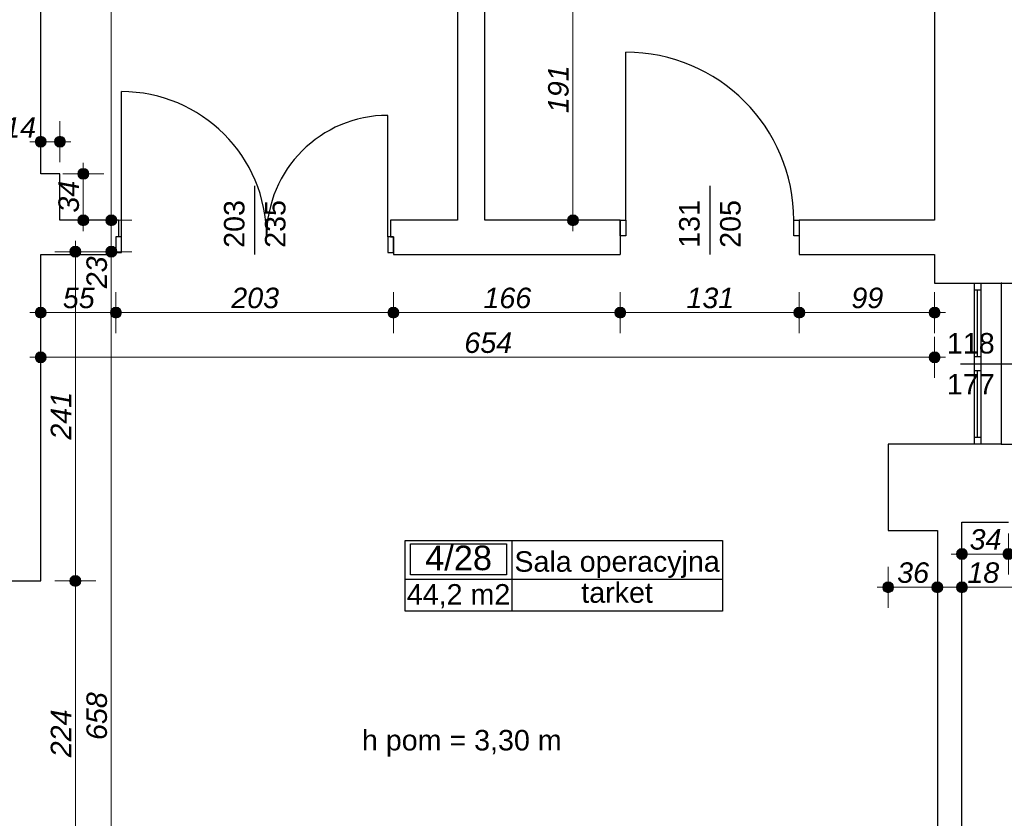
# Model space of a CAD drawing. Header units: millimetres. Extents: x -170998 to -45998, y 10557 to 52557.
# Tile 33 of 92: x -125512 to -118308, y 22062 to 27908. Entities that reach past the tile are written whole.
import ezdxf
from ezdxf.enums import TextEntityAlignment as Align

# ---------------------------------------------------------------- set-up
doc = ezdxf.new("R2010")
doc.units = ezdxf.units.MM
doc.header["$MEASUREMENT"] = 0
for name, color, linetype in [('Drzwi', 7, 'Continuous'), ('Obiekt', 7, 'Continuous'), ('Okno', 7, 'Continuous'), ('Strefa', 7, 'Continuous'), ('Słup', 7, 'Continuous'), ('Tekst', 7, 'Continuous'), ('Wymiary', 7, 'Continuous'), ('Ściana', 7, 'Continuous')]:
    doc.layers.add(name, color=color, linetype=linetype)
doc.styles.add('Arial', font='txt')
doc.styles.add('Times new roman', font='txt')
doc.dimstyles.new('GENERATED_STYLE__1', dxfattribs={"dimtxt": 150, "dimasz": 152, "dimexe": 0.18, "dimexo": 0, "dimgap": 0.09, "dimtad": 1, "dimtih": 1, "dimtoh": 1, "dimlfac": 0.1, "dimzin": 0, "dimdsep": 46, "dimtxsty": 'Arial', "dimblk": 'ARROWHEAD_11', "dimblk1": 'ARROWHEAD_11', "dimblk2": 'ARROWHEAD_11', "dimcen": 0.09, "dimclrd": 114, "dimclre": 114, "dimclrt": 114, "dimazin": 0, "dimtfac": 1, "dimtdec": 4, "dimtmove": 0, "dimatfit": 3, "dimfxl": 1, "dimtolj": 1, "dimtzin": 0, "dimarcsym": 0})
doc.dimstyles.new('GENERATED_STYLE__2', dxfattribs={"dimtxt": 150, "dimasz": 152, "dimexe": 0.18, "dimexo": 0, "dimgap": 0.09, "dimtad": 1, "dimlfac": 0.1, "dimzin": 0, "dimdsep": 46, "dimtxsty": 'Arial', "dimblk": 'ARROWHEAD_11', "dimblk1": 'ARROWHEAD_11', "dimblk2": 'ARROWHEAD_11', "dimcen": 0.09, "dimclrd": 114, "dimclre": 114, "dimclrt": 114, "dimazin": 0, "dimtfac": 1, "dimtdec": 4, "dimtmove": 0, "dimatfit": 3, "dimfxl": 1, "dimtolj": 1, "dimtzin": 0, "dimarcsym": 0})

# ---------------------------------------------------------------- blocks, each defined once
blk = doc.blocks.new('Sala operacyjna_4_28_28', base_point=(-121911.5, 23813.1))
at = {"layer": 'Strefa'}
for p, q in [((-122690.6, 24096), (-120370.7, 24096)), ((-122690.6, 23577.4), (-122690.6, 24096)), ((-122651.6, 24070.1), (-121950.5, 24070.1)), ((-122651.6, 23843.8), (-122651.6, 24070.1)), ((-121950.5, 24070.1), (-121950.5, 23843.8)), ((-121911.5, 24096), (-121911.5, 23577.4)), ((-120370.7, 24096), (-120370.7, 23577.4)), ((-122690.6, 23813.1), (-120370.7, 23813.1)), ((-121950.5, 23843.8), (-122651.6, 23843.8)), ((-120370.7, 23577.4), (-122690.6, 23577.4))]:
    blk.add_line(p, q, dxfattribs=at)
at = {"layer": 'Strefa', "style": 'Arial'}
for tag, height, p in [('ROOM_NUMBER', 180, (-122301, 23968)), ('ROOM_NAME', 150, (-121141.1, 23941.5)), ('ROOM_CALC_AREA', 150, (-122301, 23701.1)), ('floor_f', 150, (-121141.1, 23714.4))]:
    blk.add_attdef(tag, text='', height=height, dxfattribs=at).set_placement(p, align=Align.MIDDLE_CENTER)
blk = doc.blocks.new('*D563')
at = {"layer": 'Wymiary', "linetype": 'Continuous', "lineweight": 13}
for points in [[(-122068, 28122.1), (-122071.1, 28137.4), (-122079.7, 28150.4), (-122092.7, 28159.1), (-122108, 28162.1), (-122123.3, 28159.1), (-122136.3, 28150.4), (-122145, 28137.4), (-122148, 28122.1), (-122145, 28106.8), (-122136.3, 28093.8), (-122123.3, 28085.2), (-122108, 28082.1), (-122092.7, 28085.2), (-122079.7, 28093.8), (-122071.1, 28106.8)], [(-121708, 28122.1), (-121711.1, 28137.4), (-121719.7, 28150.4), (-121732.7, 28159.1), (-121748, 28162.1), (-121763.3, 28159.1), (-121776.3, 28150.4), (-121785, 28137.4), (-121788, 28122.1), (-121785, 28106.8), (-121776.3, 28093.8), (-121763.3, 28085.2), (-121748, 28082.1), (-121732.7, 28085.2), (-121719.7, 28093.8), (-121711.1, 28106.8)]]:
    blk.add_hatch(color=114, dxfattribs=at).paths.add_polyline_path(points)
at = {"layer": 'Wymiary', "color": 114, "lineweight": 13}
for p, q in [((-122108, 28162.1), (-122108, 28272.1)), ((-121748, 28162.1), (-121748, 28272.1)), ((-122188, 28122.1), (-122148, 28122.1)), ((-122068, 28122.1), (-121788, 28122.1)), ((-121708, 28122.1), (-121668, 28122.1)), ((-122108, 27972.1), (-122108, 28082.1)), ((-121748, 27972.1), (-121748, 28082.1))]:
    blk.add_line(p, q, dxfattribs=at)
for centre in [(-122108, 28122.1), (-121748, 28122.1)]:
    blk.add_circle(centre, 40, dxfattribs=at)
at = {"layer": 'Wymiary', "color": 114, "lineweight": 13, "insert": (-122041.8, 28152.1), "char_height": 150, "attachment_point": 7, "style": 'Arial'}
blk.add_mtext('\\A1;{\\fArial|b0|i1|c238|p38;36}', dxfattribs=at)
blk = doc.blocks.new('ARROWHEAD_11')
at = {"color": 0, "linetype": 'Continuous', "lineweight": 0}
blk.add_line((0, 0), (-1, 0), dxfattribs=at)
at = {"color": 0, "linetype": 'Continuous', "lineweight": 0, "const_width": 0.25, "flags": 128}
blk.add_lwpolyline([(-0.125, 0, 1), (0.125, 0, 1)], format="xyb", close=True, dxfattribs=at)
blk = doc.blocks.new('*D564')
at = {"layer": 'Wymiary', "linetype": 'Continuous', "lineweight": 13}
for points in [[(-121423.8, 28349.3), (-121426.8, 28364.6), (-121435.5, 28377.6), (-121448.5, 28386.3), (-121463.8, 28389.3), (-121479.1, 28386.3), (-121492.1, 28377.6), (-121500.7, 28364.6), (-121503.8, 28349.3), (-121500.7, 28334), (-121492.1, 28321), (-121479.1, 28312.4), (-121463.8, 28309.3), (-121448.5, 28312.4), (-121435.5, 28321), (-121426.8, 28334)], [(-121423.8, 26439.3), (-121426.8, 26454.6), (-121435.5, 26467.6), (-121448.5, 26476.3), (-121463.8, 26479.3), (-121479.1, 26476.3), (-121492.1, 26467.6), (-121500.7, 26454.6), (-121503.8, 26439.3), (-121500.7, 26424), (-121492.1, 26411), (-121479.1, 26402.4), (-121463.8, 26399.3), (-121448.5, 26402.4), (-121435.5, 26411), (-121426.8, 26424)]]:
    blk.add_hatch(color=114, dxfattribs=at).paths.add_polyline_path(points)
at = {"layer": 'Wymiary', "color": 114, "lineweight": 13}
for p, q in [((-121503.8, 28349.3), (-121613.8, 28349.3)), ((-121313.8, 28349.3), (-121423.8, 28349.3)), ((-121463.8, 26479.3), (-121463.8, 28309.3)), ((-121503.8, 26439.3), (-121613.8, 26439.3)), ((-121313.8, 26439.3), (-121423.8, 26439.3)), ((-121463.8, 26359.3), (-121463.8, 26399.3))]:
    blk.add_line(p, q, dxfattribs=at)
for centre in [(-121463.8, 28349.3), (-121463.8, 26439.3)]:
    blk.add_circle(centre, 40, dxfattribs=at)
at = {"layer": 'Wymiary', "color": 114, "lineweight": 13, "insert": (-121493.8, 27223.6), "char_height": 150, "attachment_point": 7, "rotation": 90, "style": 'Arial'}
blk.add_mtext('\\A1;{\\fArial|b0|i1|c238|p38;191}', dxfattribs=at)
blk = doc.blocks.new('*D566')
at = {"layer": 'Wymiary', "linetype": 'Continuous', "lineweight": 13}
for points in [[(-125318, 25763.9), (-125321.1, 25779.2), (-125329.7, 25792.2), (-125342.7, 25800.8), (-125358, 25803.9), (-125373.3, 25800.8), (-125386.3, 25792.2), (-125395, 25779.2), (-125398, 25763.9), (-125395, 25748.6), (-125386.3, 25735.6), (-125373.3, 25726.9), (-125358, 25723.9), (-125342.7, 25726.9), (-125329.7, 25735.6), (-125321.1, 25748.6)], [(-124768, 25763.9), (-124771.1, 25779.2), (-124779.7, 25792.2), (-124792.7, 25800.8), (-124808, 25803.9), (-124823.3, 25800.8), (-124836.3, 25792.2), (-124845, 25779.2), (-124848, 25763.9), (-124845, 25748.6), (-124836.3, 25735.6), (-124823.3, 25726.9), (-124808, 25723.9), (-124792.7, 25726.9), (-124779.7, 25735.6), (-124771.1, 25748.6)]]:
    blk.add_hatch(color=114, dxfattribs=at).paths.add_polyline_path(points)
at = {"layer": 'Wymiary', "color": 114, "lineweight": 13}
for p, q in [((-125358, 25803.9), (-125358, 25913.9)), ((-124808, 25803.9), (-124808, 25913.9)), ((-125438, 25763.9), (-125398, 25763.9)), ((-125358, 25613.9), (-125358, 25723.9)), ((-125318, 25763.9), (-124848, 25763.9)), ((-124808, 25613.9), (-124808, 25723.9))]:
    blk.add_line(p, q, dxfattribs=at)
for centre in [(-125358, 25763.9), (-124808, 25763.9)]:
    blk.add_circle(centre, 40, dxfattribs=at)
at = {"layer": 'Wymiary', "color": 114, "lineweight": 13, "insert": (-125196.8, 25793.9), "char_height": 150, "attachment_point": 7, "style": 'Arial'}
blk.add_mtext('\\A1;{\\fArial|b0|i1|c238|p38;55}', dxfattribs=at)
blk = doc.blocks.new('*D567')
at = {"layer": 'Wymiary', "linetype": 'Continuous', "lineweight": 13}
for points in [[(-124768, 25763.9), (-124771.1, 25779.2), (-124779.7, 25792.2), (-124792.7, 25800.8), (-124808, 25803.9), (-124823.3, 25800.8), (-124836.3, 25792.2), (-124845, 25779.2), (-124848, 25763.9), (-124845, 25748.6), (-124836.3, 25735.6), (-124823.3, 25726.9), (-124808, 25723.9), (-124792.7, 25726.9), (-124779.7, 25735.6), (-124771.1, 25748.6)], [(-122738, 25763.9), (-122741.1, 25779.2), (-122749.7, 25792.2), (-122762.7, 25800.8), (-122778, 25803.9), (-122793.3, 25800.8), (-122806.3, 25792.2), (-122815, 25779.2), (-122818, 25763.9), (-122815, 25748.6), (-122806.3, 25735.6), (-122793.3, 25726.9), (-122778, 25723.9), (-122762.7, 25726.9), (-122749.7, 25735.6), (-122741.1, 25748.6)]]:
    blk.add_hatch(color=114, dxfattribs=at).paths.add_polyline_path(points)
at = {"layer": 'Wymiary', "color": 114, "lineweight": 13}
for p, q in [((-124808, 25803.9), (-124808, 25913.9)), ((-122778, 25803.9), (-122778, 25913.9)), ((-124808, 25613.9), (-124808, 25723.9)), ((-124768, 25763.9), (-122818, 25763.9)), ((-122778, 25613.9), (-122778, 25723.9))]:
    blk.add_line(p, q, dxfattribs=at)
for centre in [(-124808, 25763.9), (-122778, 25763.9)]:
    blk.add_circle(centre, 40, dxfattribs=at)
at = {"layer": 'Wymiary', "color": 114, "lineweight": 13, "insert": (-123963.8, 25793.9), "char_height": 150, "attachment_point": 7, "style": 'Arial'}
blk.add_mtext('\\A1;{\\fArial|b0|i1|c238|p38;203}', dxfattribs=at)
blk = doc.blocks.new('*D568')
at = {"layer": 'Wymiary', "linetype": 'Continuous', "lineweight": 13}
for points in [[(-122738, 25763.9), (-122741.1, 25779.2), (-122749.7, 25792.2), (-122762.7, 25800.8), (-122778, 25803.9), (-122793.3, 25800.8), (-122806.3, 25792.2), (-122815, 25779.2), (-122818, 25763.9), (-122815, 25748.6), (-122806.3, 25735.6), (-122793.3, 25726.9), (-122778, 25723.9), (-122762.7, 25726.9), (-122749.7, 25735.6), (-122741.1, 25748.6)], [(-121078, 25763.9), (-121081.1, 25779.2), (-121089.7, 25792.2), (-121102.7, 25800.8), (-121118, 25803.9), (-121133.3, 25800.8), (-121146.3, 25792.2), (-121155, 25779.2), (-121158, 25763.9), (-121155, 25748.6), (-121146.3, 25735.6), (-121133.3, 25726.9), (-121118, 25723.9), (-121102.7, 25726.9), (-121089.7, 25735.6), (-121081.1, 25748.6)]]:
    blk.add_hatch(color=114, dxfattribs=at).paths.add_polyline_path(points)
at = {"layer": 'Wymiary', "color": 114, "lineweight": 13}
for p, q in [((-122778, 25803.9), (-122778, 25913.9)), ((-121118, 25803.9), (-121118, 25913.9)), ((-122778, 25613.9), (-122778, 25723.9)), ((-122738, 25763.9), (-121158, 25763.9)), ((-121118, 25613.9), (-121118, 25723.9))]:
    blk.add_line(p, q, dxfattribs=at)
for centre in [(-122778, 25763.9), (-121118, 25763.9)]:
    blk.add_circle(centre, 40, dxfattribs=at)
at = {"layer": 'Wymiary', "color": 114, "lineweight": 13, "insert": (-122118.8, 25793.9), "char_height": 150, "attachment_point": 7, "style": 'Arial'}
blk.add_mtext('\\A1;{\\fArial|b0|i1|c238|p38;166}', dxfattribs=at)
blk = doc.blocks.new('*D569')
at = {"layer": 'Wymiary', "linetype": 'Continuous', "lineweight": 13}
for points in [[(-121078, 25763.9), (-121081.1, 25779.2), (-121089.7, 25792.2), (-121102.7, 25800.8), (-121118, 25803.9), (-121133.3, 25800.8), (-121146.3, 25792.2), (-121155, 25779.2), (-121158, 25763.9), (-121155, 25748.6), (-121146.3, 25735.6), (-121133.3, 25726.9), (-121118, 25723.9), (-121102.7, 25726.9), (-121089.7, 25735.6), (-121081.1, 25748.6)], [(-119768, 25763.9), (-119771.1, 25779.2), (-119779.7, 25792.2), (-119792.7, 25800.8), (-119808, 25803.9), (-119823.3, 25800.8), (-119836.3, 25792.2), (-119845, 25779.2), (-119848, 25763.9), (-119845, 25748.6), (-119836.3, 25735.6), (-119823.3, 25726.9), (-119808, 25723.9), (-119792.7, 25726.9), (-119779.7, 25735.6), (-119771.1, 25748.6)]]:
    blk.add_hatch(color=114, dxfattribs=at).paths.add_polyline_path(points)
at = {"layer": 'Wymiary', "color": 114, "lineweight": 13}
for p, q in [((-121118, 25803.9), (-121118, 25913.9)), ((-119808, 25803.9), (-119808, 25913.9)), ((-121118, 25613.9), (-121118, 25723.9)), ((-121078, 25763.9), (-119848, 25763.9)), ((-119808, 25613.9), (-119808, 25723.9))]:
    blk.add_line(p, q, dxfattribs=at)
for centre in [(-121118, 25763.9), (-119808, 25763.9)]:
    blk.add_circle(centre, 40, dxfattribs=at)
at = {"layer": 'Wymiary', "color": 114, "lineweight": 13, "insert": (-120633.8, 25793.9), "char_height": 150, "attachment_point": 7, "style": 'Arial'}
blk.add_mtext('\\A1;{\\fArial|b0|i1|c238|p38;131}', dxfattribs=at)
blk = doc.blocks.new('*D570')
at = {"layer": 'Wymiary', "linetype": 'Continuous', "lineweight": 13}
for points in [[(-119768, 25763.9), (-119771.1, 25779.2), (-119779.7, 25792.2), (-119792.7, 25800.8), (-119808, 25803.9), (-119823.3, 25800.8), (-119836.3, 25792.2), (-119845, 25779.2), (-119848, 25763.9), (-119845, 25748.6), (-119836.3, 25735.6), (-119823.3, 25726.9), (-119808, 25723.9), (-119792.7, 25726.9), (-119779.7, 25735.6), (-119771.1, 25748.6)], [(-118778, 25763.9), (-118781.1, 25779.2), (-118789.7, 25792.2), (-118802.7, 25800.8), (-118818, 25803.9), (-118833.3, 25800.8), (-118846.3, 25792.2), (-118855, 25779.2), (-118858, 25763.9), (-118855, 25748.6), (-118846.3, 25735.6), (-118833.3, 25726.9), (-118818, 25723.9), (-118802.7, 25726.9), (-118789.7, 25735.6), (-118781.1, 25748.6)]]:
    blk.add_hatch(color=114, dxfattribs=at).paths.add_polyline_path(points)
at = {"layer": 'Wymiary', "color": 114, "lineweight": 13}
for p, q in [((-119808, 25803.9), (-119808, 25913.9)), ((-118818, 25803.9), (-118818, 25913.9)), ((-119808, 25613.9), (-119808, 25723.9)), ((-119768, 25763.9), (-118858, 25763.9)), ((-118818, 25613.9), (-118818, 25723.9)), ((-118778, 25763.9), (-118738, 25763.9))]:
    blk.add_line(p, q, dxfattribs=at)
for centre in [(-119808, 25763.9), (-118818, 25763.9)]:
    blk.add_circle(centre, 40, dxfattribs=at)
at = {"layer": 'Wymiary', "color": 114, "lineweight": 13, "insert": (-119426.8, 25793.9), "char_height": 150, "attachment_point": 7, "style": 'Arial'}
blk.add_mtext('\\A1;{\\fArial|b0|i1|c238|p38;99}', dxfattribs=at)
blk = doc.blocks.new('*D573')
at = {"layer": 'Wymiary', "linetype": 'Continuous', "lineweight": 13}
for points in [[(-124801.7, 26209.3), (-124804.8, 26224.6), (-124813.4, 26237.6), (-124826.4, 26246.3), (-124841.7, 26249.3), (-124857, 26246.3), (-124870, 26237.6), (-124878.7, 26224.6), (-124881.7, 26209.3), (-124878.7, 26194), (-124870, 26181), (-124857, 26172.4), (-124841.7, 26169.3), (-124826.4, 26172.4), (-124813.4, 26181), (-124804.8, 26194)], [(-124801.7, 19629.3), (-124804.8, 19644.6), (-124813.4, 19657.6), (-124826.4, 19666.3), (-124841.7, 19669.3), (-124857, 19666.3), (-124870, 19657.6), (-124878.7, 19644.6), (-124881.7, 19629.3), (-124878.7, 19614), (-124870, 19601), (-124857, 19592.4), (-124841.7, 19589.3), (-124826.4, 19592.4), (-124813.4, 19601), (-124804.8, 19614)]]:
    blk.add_hatch(color=114, dxfattribs=at).paths.add_polyline_path(points)
at = {"layer": 'Wymiary', "color": 114, "lineweight": 13}
for p, q in [((-124881.7, 26209.3), (-124991.7, 26209.3)), ((-124841.7, 19669.3), (-124841.7, 26169.3)), ((-124691.7, 26209.3), (-124801.7, 26209.3)), ((-124881.7, 19629.3), (-124991.7, 19629.3)), ((-124691.7, 19629.3), (-124801.7, 19629.3))]:
    blk.add_line(p, q, dxfattribs=at)
for centre in [(-124841.7, 26209.3), (-124841.7, 19629.3)]:
    blk.add_circle(centre, 40, dxfattribs=at)
at = {"layer": 'Wymiary', "color": 114, "lineweight": 13, "char_height": 150, "attachment_point": 7, "rotation": 90, "style": 'Arial'}
for s, insert in [('\\A1;{\\fArial|b0|i1|c238|p38;23}', (-124871.7, 25941.7)), ('\\A1;{\\fArial|b0|i1|c238|p38;658}', (-124871.7, 22634.7))]:
    blk.add_mtext(s, dxfattribs=dict(at, insert=insert))
blk = doc.blocks.new('*D574')
at = {"layer": 'Wymiary', "linetype": 'Continuous', "lineweight": 13}
for points in [[(-124801.7, 26439.3), (-124804.8, 26454.6), (-124813.4, 26467.6), (-124826.4, 26476.3), (-124841.7, 26479.3), (-124857, 26476.3), (-124870, 26467.6), (-124878.7, 26454.6), (-124881.7, 26439.3), (-124878.7, 26424), (-124870, 26411), (-124857, 26402.4), (-124841.7, 26399.3), (-124826.4, 26402.4), (-124813.4, 26411), (-124804.8, 26424)], [(-124801.7, 26209.3), (-124804.8, 26224.6), (-124813.4, 26237.6), (-124826.4, 26246.3), (-124841.7, 26249.3), (-124857, 26246.3), (-124870, 26237.6), (-124878.7, 26224.6), (-124881.7, 26209.3), (-124878.7, 26194), (-124870, 26181), (-124857, 26172.4), (-124841.7, 26169.3), (-124826.4, 26172.4), (-124813.4, 26181), (-124804.8, 26194)]]:
    blk.add_hatch(color=114, dxfattribs=at).paths.add_polyline_path(points)
at = {"layer": 'Wymiary', "color": 114, "lineweight": 13}
for p, q in [((-124881.7, 26439.3), (-124991.7, 26439.3)), ((-124691.7, 26439.3), (-124801.7, 26439.3)), ((-124841.7, 26249.3), (-124841.7, 26399.3)), ((-124881.7, 26209.3), (-124991.7, 26209.3)), ((-124691.7, 26209.3), (-124801.7, 26209.3))]:
    blk.add_line(p, q, dxfattribs=at)
for centre in [(-124841.7, 26439.3), (-124841.7, 26209.3)]:
    blk.add_circle(centre, 40, dxfattribs=at)
blk = doc.blocks.new('*D575')
at = {"layer": 'Wymiary', "linetype": 'Continuous', "lineweight": 13}
for points in [[(-124801.7, 31789.3), (-124804.8, 31804.6), (-124813.4, 31817.6), (-124826.4, 31826.3), (-124841.7, 31829.3), (-124857, 31826.3), (-124870, 31817.6), (-124878.7, 31804.6), (-124881.7, 31789.3), (-124878.7, 31774), (-124870, 31761), (-124857, 31752.4), (-124841.7, 31749.3), (-124826.4, 31752.4), (-124813.4, 31761), (-124804.8, 31774)], [(-124801.7, 26439.3), (-124804.8, 26454.6), (-124813.4, 26467.6), (-124826.4, 26476.3), (-124841.7, 26479.3), (-124857, 26476.3), (-124870, 26467.6), (-124878.7, 26454.6), (-124881.7, 26439.3), (-124878.7, 26424), (-124870, 26411), (-124857, 26402.4), (-124841.7, 26399.3), (-124826.4, 26402.4), (-124813.4, 26411), (-124804.8, 26424)]]:
    blk.add_hatch(color=114, dxfattribs=at).paths.add_polyline_path(points)
at = {"layer": 'Wymiary', "color": 114, "lineweight": 13}
for p, q in [((-124841.7, 31829.3), (-124841.7, 31869.3)), ((-124881.7, 31789.3), (-124991.7, 31789.3)), ((-124691.7, 31789.3), (-124801.7, 31789.3)), ((-124841.7, 26479.3), (-124841.7, 31749.3)), ((-124881.7, 26439.3), (-124991.7, 26439.3)), ((-124691.7, 26439.3), (-124801.7, 26439.3))]:
    blk.add_line(p, q, dxfattribs=at)
for centre in [(-124841.7, 31789.3), (-124841.7, 26439.3)]:
    blk.add_circle(centre, 40, dxfattribs=at)
at = {"layer": 'Wymiary', "color": 114, "lineweight": 13, "insert": (-124871.7, 28943.6), "char_height": 150, "attachment_point": 7, "rotation": 90, "style": 'Arial'}
blk.add_mtext('\\A1;{\\fArial|b0|i1|c238|p38;535}', dxfattribs=at)
blk = doc.blocks.new('*D576')
at = {"layer": 'Wymiary', "linetype": 'Continuous', "lineweight": 13}
for points in [[(-125006.7, 26779.3), (-125009.8, 26794.6), (-125018.4, 26807.6), (-125031.4, 26816.3), (-125046.7, 26819.3), (-125062, 26816.3), (-125075, 26807.6), (-125083.7, 26794.6), (-125086.7, 26779.3), (-125083.7, 26764), (-125075, 26751), (-125062, 26742.4), (-125046.7, 26739.3), (-125031.4, 26742.4), (-125018.4, 26751), (-125009.8, 26764)], [(-125006.7, 26439.3), (-125009.8, 26454.6), (-125018.4, 26467.6), (-125031.4, 26476.3), (-125046.7, 26479.3), (-125062, 26476.3), (-125075, 26467.6), (-125083.7, 26454.6), (-125086.7, 26439.3), (-125083.7, 26424), (-125075, 26411), (-125062, 26402.4), (-125046.7, 26399.3), (-125031.4, 26402.4), (-125018.4, 26411), (-125009.8, 26424)]]:
    blk.add_hatch(color=114, dxfattribs=at).paths.add_polyline_path(points)
at = {"layer": 'Wymiary', "color": 114, "lineweight": 13}
for p, q in [((-125046.7, 26819.3), (-125046.7, 26859.3)), ((-125086.7, 26779.3), (-125196.7, 26779.3)), ((-125046.7, 26479.3), (-125046.7, 26739.3)), ((-124896.7, 26779.3), (-125006.7, 26779.3)), ((-125086.7, 26439.3), (-125196.7, 26439.3)), ((-124896.7, 26439.3), (-125006.7, 26439.3)), ((-125046.7, 26359.3), (-125046.7, 26399.3))]:
    blk.add_line(p, q, dxfattribs=at)
for centre in [(-125046.7, 26779.3), (-125046.7, 26439.3)]:
    blk.add_circle(centre, 40, dxfattribs=at)
at = {"layer": 'Wymiary', "color": 114, "lineweight": 13, "insert": (-125076.7, 26495.5), "char_height": 150, "attachment_point": 7, "rotation": 90, "style": 'Arial'}
blk.add_mtext('\\A1;{\\fArial|b0|i1|c238|p38;34}', dxfattribs=at)
blk = doc.blocks.new('*D577')
at = {"layer": 'Wymiary', "linetype": 'Continuous', "lineweight": 13}
for points in [[(-125318, 27014), (-125321.1, 27029.3), (-125329.7, 27042.3), (-125342.7, 27050.9), (-125358, 27054), (-125373.3, 27050.9), (-125386.3, 27042.3), (-125395, 27029.3), (-125398, 27014), (-125395, 26998.7), (-125386.3, 26985.7), (-125373.3, 26977), (-125358, 26974), (-125342.7, 26977), (-125329.7, 26985.7), (-125321.1, 26998.7)], [(-125178, 27014), (-125181.1, 27029.3), (-125189.7, 27042.3), (-125202.7, 27050.9), (-125218, 27054), (-125233.3, 27050.9), (-125246.3, 27042.3), (-125255, 27029.3), (-125258, 27014), (-125255, 26998.7), (-125246.3, 26985.7), (-125233.3, 26977), (-125218, 26974), (-125202.7, 26977), (-125189.7, 26985.7), (-125181.1, 26998.7)]]:
    blk.add_hatch(color=114, dxfattribs=at).paths.add_polyline_path(points)
at = {"layer": 'Wymiary', "color": 114, "lineweight": 13}
for p, q in [((-125358, 27054), (-125358, 27164)), ((-125218, 27054), (-125218, 27164)), ((-125438, 27014), (-125398, 27014)), ((-125358, 26864), (-125358, 26974)), ((-125318, 27014), (-125258, 27014)), ((-125218, 26864), (-125218, 26974)), ((-125178, 27014), (-125138, 27014))]:
    blk.add_line(p, q, dxfattribs=at)
for centre in [(-125358, 27014), (-125218, 27014)]:
    blk.add_circle(centre, 40, dxfattribs=at)
at = {"layer": 'Wymiary', "color": 114, "lineweight": 13, "insert": (-125625.7, 27044), "char_height": 150, "attachment_point": 7, "style": 'Arial'}
blk.add_mtext('\\A1;{\\fArial|b0|i1|c238|p38;14}', dxfattribs=at)
blk = doc.blocks.new('*D582')
at = {"layer": 'Wymiary', "linetype": 'Continuous', "lineweight": 13}
for points in [[(-119118, 23753), (-119121.1, 23768.3), (-119129.7, 23781.2), (-119142.7, 23789.9), (-119158, 23793), (-119173.3, 23789.9), (-119186.3, 23781.2), (-119195, 23768.3), (-119198, 23753), (-119195, 23737.6), (-119186.3, 23724.7), (-119173.3, 23716), (-119158, 23713), (-119142.7, 23716), (-119129.7, 23724.7), (-119121.1, 23737.6)], [(-118758, 23753), (-118761.1, 23768.3), (-118769.7, 23781.2), (-118782.7, 23789.9), (-118798, 23793), (-118813.3, 23789.9), (-118826.3, 23781.2), (-118835, 23768.3), (-118838, 23753), (-118835, 23737.6), (-118826.3, 23724.7), (-118813.3, 23716), (-118798, 23713), (-118782.7, 23716), (-118769.7, 23724.7), (-118761.1, 23737.6)]]:
    blk.add_hatch(color=114, dxfattribs=at).paths.add_polyline_path(points)
at = {"layer": 'Wymiary', "color": 114, "lineweight": 13}
for p, q in [((-119158, 23793), (-119158, 23903)), ((-118798, 23793), (-118798, 23903)), ((-119238, 23753), (-119198, 23753)), ((-119158, 23603), (-119158, 23713)), ((-119118, 23753), (-118838, 23753)), ((-118798, 23603), (-118798, 23713))]:
    blk.add_line(p, q, dxfattribs=at)
for centre in [(-119158, 23753), (-118798, 23753)]:
    blk.add_circle(centre, 40, dxfattribs=at)
at = {"layer": 'Wymiary', "color": 114, "lineweight": 13, "insert": (-119091.8, 23783), "char_height": 150, "attachment_point": 7, "style": 'Arial'}
blk.add_mtext('\\A1;{\\fArial|b0|i1|c238|p38;36}', dxfattribs=at)
blk = doc.blocks.new('*D583')
at = {"layer": 'Wymiary', "linetype": 'Continuous', "lineweight": 13}
for points in [[(-118758, 23753), (-118761.1, 23768.3), (-118769.7, 23781.2), (-118782.7, 23789.9), (-118798, 23793), (-118813.3, 23789.9), (-118826.3, 23781.2), (-118835, 23768.3), (-118838, 23753), (-118835, 23737.6), (-118826.3, 23724.7), (-118813.3, 23716), (-118798, 23713), (-118782.7, 23716), (-118769.7, 23724.7), (-118761.1, 23737.6)], [(-118578, 23753), (-118581.1, 23768.3), (-118589.7, 23781.2), (-118602.7, 23789.9), (-118618, 23793), (-118633.3, 23789.9), (-118646.3, 23781.2), (-118655, 23768.3), (-118658, 23753), (-118655, 23737.6), (-118646.3, 23724.7), (-118633.3, 23716), (-118618, 23713), (-118602.7, 23716), (-118589.7, 23724.7), (-118581.1, 23737.6)]]:
    blk.add_hatch(color=114, dxfattribs=at).paths.add_polyline_path(points)
at = {"layer": 'Wymiary', "color": 114, "lineweight": 13}
for p, q in [((-118798, 23793), (-118798, 23903)), ((-118618, 23793), (-118618, 23903)), ((-118798, 23603), (-118798, 23713)), ((-118758, 23753), (-118658, 23753)), ((-118618, 23603), (-118618, 23713))]:
    blk.add_line(p, q, dxfattribs=at)
for centre in [(-118798, 23753), (-118618, 23753)]:
    blk.add_circle(centre, 40, dxfattribs=at)
blk = doc.blocks.new('*D584')
at = {"layer": 'Wymiary', "linetype": 'Continuous', "lineweight": 13}
for points in [[(-118578, 23753), (-118581.1, 23768.3), (-118589.7, 23781.2), (-118602.7, 23789.9), (-118618, 23793), (-118633.3, 23789.9), (-118646.3, 23781.2), (-118655, 23768.3), (-118658, 23753), (-118655, 23737.6), (-118646.3, 23724.7), (-118633.3, 23716), (-118618, 23713), (-118602.7, 23716), (-118589.7, 23724.7), (-118581.1, 23737.6)], [(-114728, 23753), (-114731.1, 23768.3), (-114739.7, 23781.2), (-114752.7, 23789.9), (-114768, 23793), (-114783.3, 23789.9), (-114796.3, 23781.2), (-114805, 23768.3), (-114808, 23753), (-114805, 23737.6), (-114796.3, 23724.7), (-114783.3, 23716), (-114768, 23713), (-114752.7, 23716), (-114739.7, 23724.7), (-114731.1, 23737.6)]]:
    blk.add_hatch(color=114, dxfattribs=at).paths.add_polyline_path(points)
at = {"layer": 'Wymiary', "color": 114, "lineweight": 13}
for p, q in [((-118618, 23793), (-118618, 23903)), ((-114768, 23793), (-114768, 23903)), ((-118618, 23603), (-118618, 23713)), ((-118578, 23753), (-114808, 23753)), ((-114768, 23603), (-114768, 23713))]:
    blk.add_line(p, q, dxfattribs=at)
for centre in [(-118618, 23753), (-114768, 23753)]:
    blk.add_circle(centre, 40, dxfattribs=at)
at = {"layer": 'Wymiary', "color": 114, "lineweight": 13, "char_height": 150, "attachment_point": 7, "style": 'Arial'}
for s, insert in [('\\A1;{\\fArial|b0|i1|c238|p38;18}', (-118578, 23783)), ('\\A1;{\\fArial|b0|i1|c238|p38;385}', (-116806.8, 23783)), ('\\A1;{\\fArial|b0|i1|c238|p38;5}', (-114921.8, 23783))]:
    blk.add_mtext(s, dxfattribs=dict(at, insert=insert))
blk = doc.blocks.new('*D588')
at = {"layer": 'Wymiary', "linetype": 'Continuous', "lineweight": 13}
for points in [[(-118578, 23996.3), (-118581.1, 24011.6), (-118589.7, 24024.6), (-118602.7, 24033.2), (-118618, 24036.3), (-118633.3, 24033.2), (-118646.3, 24024.6), (-118655, 24011.6), (-118658, 23996.3), (-118655, 23981), (-118646.3, 23968), (-118633.3, 23959.3), (-118618, 23956.3), (-118602.7, 23959.3), (-118589.7, 23968), (-118581.1, 23981)], [(-118238, 23996.3), (-118241.1, 24011.6), (-118249.7, 24024.6), (-118262.7, 24033.2), (-118278, 24036.3), (-118293.3, 24033.2), (-118306.3, 24024.6), (-118315, 24011.6), (-118318, 23996.3), (-118315, 23981), (-118306.3, 23968), (-118293.3, 23959.3), (-118278, 23956.3), (-118262.7, 23959.3), (-118249.7, 23968), (-118241.1, 23981)]]:
    blk.add_hatch(color=114, dxfattribs=at).paths.add_polyline_path(points)
at = {"layer": 'Wymiary', "color": 114, "lineweight": 13}
for p, q in [((-118618, 24036.3), (-118618, 24146.3)), ((-118278, 24036.3), (-118278, 24146.3)), ((-118698, 23996.3), (-118658, 23996.3)), ((-118578, 23996.3), (-118318, 23996.3)), ((-118238, 23996.3), (-118198, 23996.3)), ((-118618, 23846.3), (-118618, 23956.3)), ((-118278, 23846.3), (-118278, 23956.3))]:
    blk.add_line(p, q, dxfattribs=at)
for centre in [(-118618, 23996.3), (-118278, 23996.3)]:
    blk.add_circle(centre, 40, dxfattribs=at)
at = {"layer": 'Wymiary', "color": 114, "lineweight": 13, "insert": (-118561.8, 24026.3), "char_height": 150, "attachment_point": 7, "style": 'Arial'}
blk.add_mtext('\\A1;{\\fArial|b0|i1|c238|p38;34}', dxfattribs=at)
blk = doc.blocks.new('*D590')
at = {"layer": 'Wymiary', "linetype": 'Continuous', "lineweight": 13}
for points in [[(-125318, 25436.2), (-125321.1, 25451.5), (-125329.7, 25464.5), (-125342.7, 25473.2), (-125358, 25476.2), (-125373.3, 25473.2), (-125386.3, 25464.5), (-125395, 25451.5), (-125398, 25436.2), (-125395, 25420.9), (-125386.3, 25407.9), (-125373.3, 25399.3), (-125358, 25396.2), (-125342.7, 25399.3), (-125329.7, 25407.9), (-125321.1, 25420.9)], [(-118778, 25436.2), (-118781.1, 25451.5), (-118789.7, 25464.5), (-118802.7, 25473.2), (-118818, 25476.2), (-118833.3, 25473.2), (-118846.3, 25464.5), (-118855, 25451.5), (-118858, 25436.2), (-118855, 25420.9), (-118846.3, 25407.9), (-118833.3, 25399.3), (-118818, 25396.2), (-118802.7, 25399.3), (-118789.7, 25407.9), (-118781.1, 25420.9)]]:
    blk.add_hatch(color=114, dxfattribs=at).paths.add_polyline_path(points)
at = {"layer": 'Wymiary', "color": 114, "lineweight": 13}
for p, q in [((-125358, 25476.2), (-125358, 25586.2)), ((-118818, 25476.2), (-118818, 25586.2)), ((-125438, 25436.2), (-125398, 25436.2)), ((-125318, 25436.2), (-118858, 25436.2)), ((-118778, 25436.2), (-118738, 25436.2)), ((-125358, 25286.2), (-125358, 25396.2)), ((-118818, 25286.2), (-118818, 25396.2))]:
    blk.add_line(p, q, dxfattribs=at)
for centre in [(-125358, 25436.2), (-118818, 25436.2)]:
    blk.add_circle(centre, 40, dxfattribs=at)
at = {"layer": 'Wymiary', "color": 114, "lineweight": 13, "insert": (-122258.8, 25466.2), "char_height": 150, "attachment_point": 7, "style": 'Arial'}
blk.add_mtext('\\A1;{\\fArial|b0|i1|c238|p38;654}', dxfattribs=at)
blk = doc.blocks.new('*D592')
at = {"layer": 'Wymiary', "linetype": 'Continuous', "lineweight": 13}
for points in [[(-125064.9, 23799.3), (-125068, 23814.6), (-125076.6, 23827.6), (-125089.6, 23836.3), (-125104.9, 23839.3), (-125120.2, 23836.3), (-125133.2, 23827.6), (-125141.9, 23814.6), (-125144.9, 23799.3), (-125141.9, 23784), (-125133.2, 23771), (-125120.2, 23762.4), (-125104.9, 23759.3), (-125089.6, 23762.4), (-125076.6, 23771), (-125068, 23784)], [(-125064.9, 21559.3), (-125068, 21574.6), (-125076.6, 21587.6), (-125089.6, 21596.3), (-125104.9, 21599.3), (-125120.2, 21596.3), (-125133.2, 21587.6), (-125141.9, 21574.6), (-125144.9, 21559.3), (-125141.9, 21544), (-125133.2, 21531), (-125120.2, 21522.4), (-125104.9, 21519.3), (-125089.6, 21522.4), (-125076.6, 21531), (-125068, 21544)]]:
    blk.add_hatch(color=114, dxfattribs=at).paths.add_polyline_path(points)
at = {"layer": 'Wymiary', "color": 114, "lineweight": 13}
for p, q in [((-125144.9, 23799.3), (-125254.9, 23799.3)), ((-124954.9, 23799.3), (-125064.9, 23799.3)), ((-125104.9, 21599.3), (-125104.9, 23759.3)), ((-125144.9, 21559.3), (-125254.9, 21559.3)), ((-124954.9, 21559.3), (-125064.9, 21559.3))]:
    blk.add_line(p, q, dxfattribs=at)
for centre in [(-125104.9, 23799.3), (-125104.9, 21559.3)]:
    blk.add_circle(centre, 40, dxfattribs=at)
at = {"layer": 'Wymiary', "color": 114, "lineweight": 13, "insert": (-125134.9, 22508.6), "char_height": 150, "attachment_point": 7, "rotation": 90, "style": 'Arial'}
blk.add_mtext('\\A1;{\\fArial|b0|i1|c238|p38;224}', dxfattribs=at)
blk = doc.blocks.new('*D593')
at = {"layer": 'Wymiary', "linetype": 'Continuous', "lineweight": 13}
for points in [[(-125064.9, 26209.3), (-125068, 26224.6), (-125076.6, 26237.6), (-125089.6, 26246.3), (-125104.9, 26249.3), (-125120.2, 26246.3), (-125133.2, 26237.6), (-125141.9, 26224.6), (-125144.9, 26209.3), (-125141.9, 26194), (-125133.2, 26181), (-125120.2, 26172.4), (-125104.9, 26169.3), (-125089.6, 26172.4), (-125076.6, 26181), (-125068, 26194)], [(-125064.9, 23799.3), (-125068, 23814.6), (-125076.6, 23827.6), (-125089.6, 23836.3), (-125104.9, 23839.3), (-125120.2, 23836.3), (-125133.2, 23827.6), (-125141.9, 23814.6), (-125144.9, 23799.3), (-125141.9, 23784), (-125133.2, 23771), (-125120.2, 23762.4), (-125104.9, 23759.3), (-125089.6, 23762.4), (-125076.6, 23771), (-125068, 23784)]]:
    blk.add_hatch(color=114, dxfattribs=at).paths.add_polyline_path(points)
at = {"layer": 'Wymiary', "color": 114, "lineweight": 13}
for p, q in [((-125104.9, 26249.3), (-125104.9, 26289.3)), ((-125144.9, 26209.3), (-125254.9, 26209.3)), ((-125104.9, 23839.3), (-125104.9, 26169.3)), ((-124954.9, 26209.3), (-125064.9, 26209.3)), ((-125144.9, 23799.3), (-125254.9, 23799.3)), ((-124954.9, 23799.3), (-125064.9, 23799.3))]:
    blk.add_line(p, q, dxfattribs=at)
for centre in [(-125104.9, 26209.3), (-125104.9, 23799.3)]:
    blk.add_circle(centre, 40, dxfattribs=at)
at = {"layer": 'Wymiary', "color": 114, "lineweight": 13, "insert": (-125134.9, 24833.6), "char_height": 150, "attachment_point": 7, "rotation": 90, "style": 'Arial'}
blk.add_mtext('\\A1;{\\fArial|b0|i1|c238|p38;241}', dxfattribs=at)

msp = doc.modelspace()

# ---------------------------------------------------------------- linework, layer by layer
at = {"layer": 'Drzwi'}
for p, q in [((-121078.019, 26439.32), (-121078.019, 27669.32)), ((-124768.019, 26319.32), (-124768.019, 27381.32)), ((-122818.019, 26319.32), (-122818.019, 27207.32)), ((-121118.019, 26439.32), (-121078.019, 26439.32)), ((-121118.019, 26324.32), (-121118.019, 26439.32)), ((-121118.019, 26439.32), (-121118.019, 26324.32)), ((-121078.019, 26439.32), (-121078.019, 26324.32)), ((-119848.019, 26324.32), (-119848.019, 26439.32)), ((-119848.019, 26439.32), (-119808.019, 26439.32)), ((-119808.019, 26439.32), (-119808.019, 26324.32)), ((-119808.019, 26439.32), (-119808.019, 26324.32)), ((-124768.019, 26319.32), (-124808.019, 26319.32)), ((-124808.019, 26319.32), (-124808.019, 26204.32)), ((-124808.019, 26319.32), (-124808.019, 26204.32)), ((-124788.019, 26319.32), (-124808.019, 26319.32)), ((-124768.019, 26204.32), (-124768.019, 26319.32)), ((-122778.019, 26319.32), (-122818.019, 26319.32)), ((-122818.019, 26319.32), (-122818.019, 26204.32)), ((-122798.019, 26319.32), (-122778.019, 26319.32)), ((-122778.019, 26204.32), (-122778.019, 26319.32)), ((-122778.019, 26319.32), (-122778.019, 26204.32)), ((-121078.019, 26324.32), (-121118.019, 26324.32)), ((-119808.019, 26324.32), (-119848.019, 26324.32)), ((-124808.019, 26204.32), (-124768.019, 26204.32)), ((-122818.019, 26204.32), (-122778.019, 26204.32))]:
    msp.add_line(p, q, dxfattribs=at)
for centre, radius, start, end in [((-121078.019, 26439.32), 1230, 0, 90), ((-124768.019, 26319.32), 1062, 0, 90), ((-122818.019, 26319.32), 888, 90, 180)]:
    msp.add_arc(centre, radius, start, end, dxfattribs=at)
at = {"layer": 'Obiekt'}
for p, q in [((-123793.019, 26690.699), (-123793.019, 26189.32)), ((-120463.019, 26690.699), (-120463.019, 26189.32)), ((-118628.019, 25389.32), (-118108.019, 25389.32))]:
    msp.add_line(p, q, dxfattribs=at)
at = {"layer": 'Okno'}
for p, q in [((-118528.019, 25979.32), (-118528.019, 25929.32)), ((-118478.019, 25929.32), (-118478.019, 25979.32)), ((-118328.019, 24799.32), (-118328.019, 25979.32)), ((-118528.019, 25929.32), (-118478.019, 25929.32)), ((-118528.019, 25929.32), (-118528.019, 25439.32)), ((-118503.019, 25439.32), (-118503.019, 25929.32)), ((-118478.019, 25439.32), (-118478.019, 25929.32)), ((-118478.019, 25439.32), (-118528.019, 25439.32)), ((-118528.019, 25439.32), (-118528.019, 25389.32)), ((-118478.019, 25389.32), (-118478.019, 25439.32)), ((-118528.019, 25389.32), (-118528.019, 25339.32)), ((-118478.019, 25339.32), (-118478.019, 25389.32)), ((-118528.019, 25339.32), (-118478.019, 25339.32)), ((-118528.019, 25339.32), (-118528.019, 24849.32)), ((-118503.019, 24849.32), (-118503.019, 25339.32)), ((-118478.019, 24849.32), (-118478.019, 25339.32)), ((-118478.019, 24849.32), (-118528.019, 24849.32)), ((-118528.019, 24849.32), (-118528.019, 24799.32)), ((-118478.019, 24799.32), (-118478.019, 24849.32))]:
    msp.add_line(p, q, dxfattribs=at)
at = {"layer": 'Słup'}
for p, q in [((-125218.019, 26779.32), (-125358.019, 26779.32)), ((-125218.019, 26439.32), (-125218.019, 26779.32)), ((-125358.019, 23799.32), (-125358.019, 26189.32)), ((-118798.019, 24799.32), (-119158.019, 24799.32)), ((-119158.019, 24799.32), (-119158.019, 24649.32)), ((-119158.019, 24649.32), (-119158.019, 24169.32)), ((-118618.019, 24229.32), (-118278.019, 24229.32)), ((-119158.019, 24169.32), (-118798.019, 24169.32)), ((-125758.019, 23799.32), (-125358.019, 23799.32))]:
    msp.add_line(p, q, dxfattribs=at)
at = {"layer": 'Ściana'}
for p, q in [((-124788.019, 26439.32), (-124788.019, 26319.32)), ((-122798.019, 26439.32), (-122798.019, 26319.32)), ((-121118.019, 26439.32), (-121118.019, 26324.32)), ((-119808.019, 26439.32), (-119808.019, 26324.32)), ((-124788.019, 26319.32), (-124808.019, 26319.32)), ((-124808.019, 26319.32), (-124808.019, 26204.32)), ((-122798.019, 26319.32), (-122778.019, 26319.32)), ((-122778.019, 26319.32), (-122778.019, 26204.32)), ((-121118.019, 26324.32), (-121118.019, 26189.32)), ((-119808.019, 26324.32), (-119808.019, 26189.32)), ((-124808.019, 26204.32), (-124808.019, 26189.32)), ((-122778.019, 26204.32), (-122778.019, 26189.32)), ((-118328.019, 25979.32), (-118208.019, 25979.32)), ((-118328.019, 24799.32), (-118208.019, 24799.32))]:
    msp.add_line(p, q, dxfattribs=at)
at = {"layer": 'Ściana', "flags": 128}
for points in [[(-125358.019, 26779.32), (-125358.019, 31789.32)], [(-122308.019, 31789.32), (-122308.019, 26439.32)], [(-118818.019, 31499.32), (-118818.019, 26439.32)], [(-122108.019, 26439.32), (-122108.019, 28349.32)], [(-124788.019, 26439.32), (-125218.019, 26439.32)], [(-122308.019, 26439.32), (-122798.019, 26439.32)], [(-121118.019, 26439.32), (-122108.019, 26439.32)], [(-118818.019, 26439.32), (-119808.019, 26439.32)], [(-125358.019, 26189.32), (-124808.019, 26189.32)], [(-122778.019, 26189.32), (-121118.019, 26189.32)], [(-119808.019, 26189.32), (-118818.019, 26189.32)], [(-118818.019, 26189.32), (-118818.019, 25979.32)], [(-118818.019, 25979.32), (-118328.019, 25979.32)], [(-118328.019, 24799.32), (-118798.019, 24799.32)], [(-118618.019, 21389.32), (-118618.019, 24229.32)], [(-118798.019, 24169.32), (-118798.019, 20819.32)]]:
    msp.add_lwpolyline(points, dxfattribs=at)
at = {"layer": 'Ściana'}
for p in [(-118328.019, 25979.32), (-118328.019, 24799.32)]:
    msp.add_point(p, dxfattribs=at)

# ---------------------------------------------------------------- block references
at = {"layer": 'Strefa'}
ref = msp.add_blockref('Sala operacyjna_4_28_28', (-121911.512, 23813.123), dxfattribs=at)
ref.add_attrib('ROOM_NAME', 'Sala operacyjna', dxfattribs={"color": 7, "height": 150, "style": 'Arial'}).set_placement((-121141.111, 23941.523), align=Align.MIDDLE_CENTER)
ref.add_attrib('ROOM_NUMBER', '4/28', dxfattribs={"color": 7, "height": 180, "style": 'Arial'}).set_placement((-122301.032, 23968.009), align=Align.MIDDLE_CENTER)
ref.add_attrib('ROOM_CALC_AREA', '44,2 m2', dxfattribs={"color": 7, "height": 150, "style": 'Arial'}).set_placement((-122301.032, 23701.069), align=Align.MIDDLE_CENTER)
ref.add_attrib('floor_f', 'tarket', dxfattribs={"color": 7, "height": 150, "style": 'Arial'}).set_placement((-121141.111, 23714.441), align=Align.MIDDLE_CENTER)

# ---------------------------------------------------------------- texts
at = {"layer": 'Obiekt', "char_height": 150, "attachment_point": 7, "rotation": 90, "style": 'Arial'}
for s, insert in [('\\A1;{\\fArial|b0|i0|c238|p38;203}', (-123865.447, 26237.66)), ('\\A1;{\\fArial|b0|i0|c238|p38;235}', (-123565.447, 26237.66)), ('\\A1;{\\fArial|b0|i0|c238|p38;131}', (-120535.447, 26237.66)), ('\\A1;{\\fArial|b0|i0|c238|p38;205}', (-120235.55, 26237.66))]:
    msp.add_mtext(s, dxfattribs=dict(at, insert=insert))
at = {"layer": 'Obiekt', "char_height": 150, "attachment_point": 7, "style": 'Arial'}
for s, insert in [('\\A1;{\\fArial|b0|i0|c238|p38;118}', (-118728.019, 25461.852)), ('\\A1;{\\fArial|b0|i0|c238|p38;177}', (-118728.019, 25164.321))]:
    msp.add_mtext(s, dxfattribs=dict(at, insert=insert))
at = {"layer": 'Tekst', "insert": (-122277.395, 22708.595), "char_height": 150, "attachment_point": 2, "style": 'Times new roman'}
msp.add_mtext('\\A1;{\\fArial|b0|i0|c0|p38;h pom = 3,30 m}', dxfattribs=at)

# ---------------------------------------------------------------- dimensions: what is measured, and where the dimension line sits
at = {"layer": 'Wymiary', "color": 114, "lineweight": 13}
for base, p1, p2, picture, middle in [((-124841.721, 31789.32), (-125218.019, 26439.32), (-125358.019, 31789.32), '*D575', (-124946.721, 29114.32)), ((-121463.785, 28349.32), (-122108.019, 26439.32), (-122108.019, 28349.32), '*D564', (-121568.785, 27394.32)), ((-125046.706, 26779.32), (-125218.019, 26439.32), (-125218.019, 26779.32), '*D576', (-125151.706, 26609.32)), ((-124841.721, 26439.32), (-125358.019, 26209.32), (-125218.019, 26439.32), '*D574', (-124946.721, 26055.491)), ((-125104.913, 26209.32), (-125358.019, 23799.32), (-125358.019, 26209.32), '*D593', (-125209.913, 25004.32)), ((-124841.721, 26209.32), (-120608.019, 19629.32), (-125358.019, 26209.32), '*D573', (-124946.721, 22805.491)), ((-125104.913, 23799.32), (-125398.019, 21559.32), (-125358.019, 23799.32), '*D592', (-125209.913, 22679.32))]:
    dim = msp.add_linear_dim(base=base, p1=p1, p2=p2, angle=90, dimstyle='GENERATED_STYLE__2', dxfattribs=at)
    dim.commit()
    dim.dimension.update_dxf_attribs({"geometry": picture, "text_midpoint": middle, "dimtype": 160, "text_rotation": 90})
for base, p1, p2, picture, middle in [((-121748.019, 28122.11), (-122108.019, 26439.32), (-121748.019, 28929.32), '*D563', (-121928.019, 28227.11)), ((-125218.019, 27013.976), (-125358.019, 26779.32), (-125218.019, 26779.32), '*D577', (-125511.848, 27118.976)), ((-124808.019, 25763.885), (-125358.019, 26209.32), (-124808.019, 26189.32), '*D566', (-125083.019, 25868.885)), ((-118818.019, 25436.211), (-125358.019, 26209.32), (-118818.019, 26189.32), '*D590', (-122088.019, 25541.211)), ((-122778.019, 25763.885), (-124808.019, 26189.32), (-122778.019, 26189.32), '*D567', (-123793.019, 25868.885)), ((-121118.019, 25763.885), (-122778.019, 26189.32), (-121118.019, 26189.32), '*D568', (-121948.019, 25868.885)), ((-119808.019, 25763.885), (-121118.019, 26189.32), (-119808.019, 26189.32), '*D569', (-120463.019, 25868.885)), ((-118818.019, 25763.885), (-119808.019, 26189.32), (-118818.019, 26189.32), '*D570', (-119313.019, 25868.885)), ((-118618.019, 23752.951), (-118798.019, 22214.32), (-118618.019, 24229.32), '*D583', (-118464.19, 23857.951)), ((-118278.019, 23996.267), (-118618.019, 24229.32), (-118278.019, 24239.32), '*D588', (-118448.019, 24101.267)), ((-114768.019, 23752.951), (-118618.019, 24229.32), (-114768.019, 23754.32), '*D584', (-116636.104, 23857.951)), ((-118798.019, 23752.951), (-119158.019, 24169.32), (-118798.019, 22214.32), '*D582', (-118978.019, 23857.951))]:
    dim = msp.add_linear_dim(base=base, p1=p1, p2=p2, dimstyle='GENERATED_STYLE__1', dxfattribs=at)
    dim.commit()
    dim.dimension.update_dxf_attribs({"geometry": picture, "text_midpoint": middle, "dimtype": 160})

doc.saveas('drawing.dxf')
